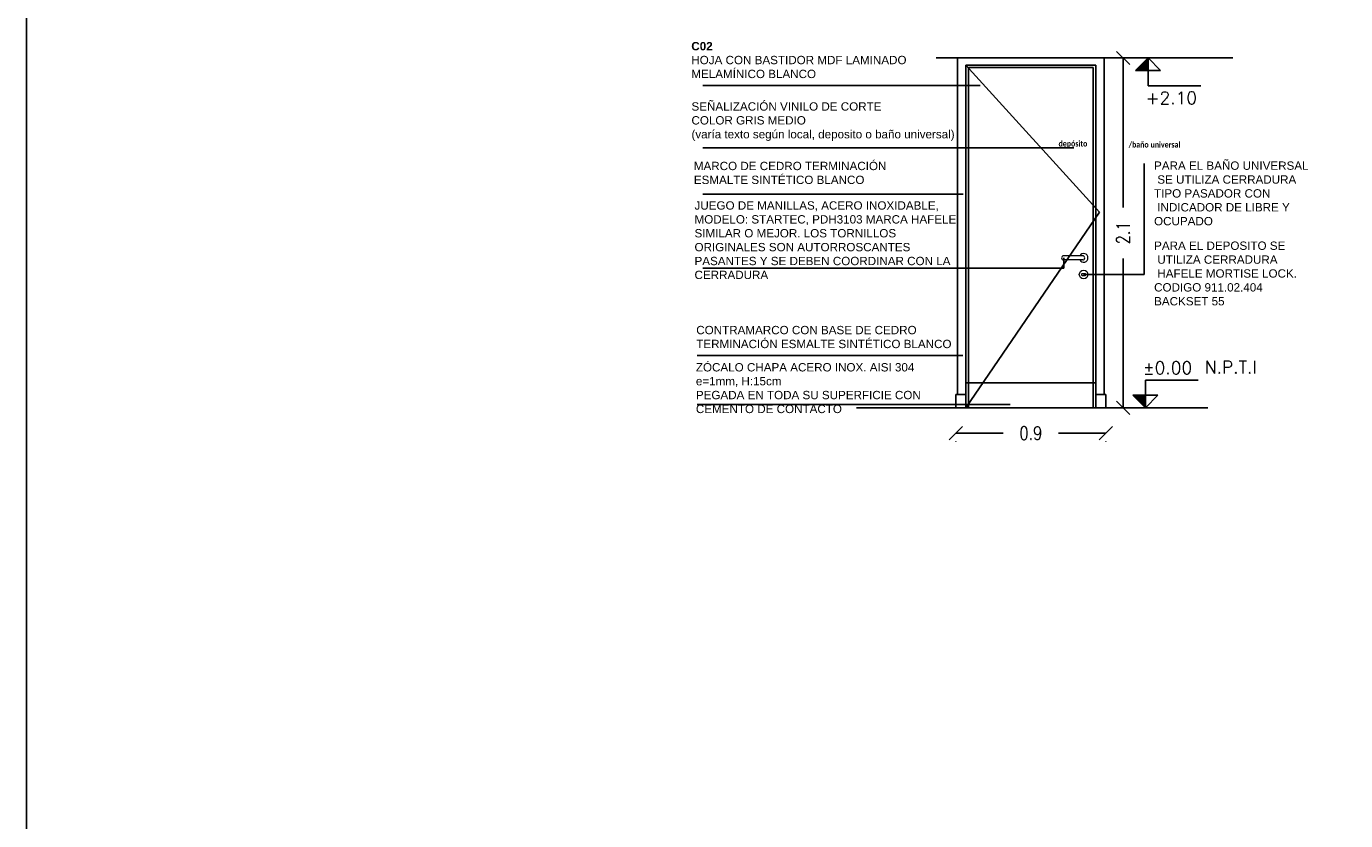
# Model space of a CAD drawing. Header units: millimetres. Extents: x 47.3 to 63.1, y -25.9 to 8.9.
# Tile 5 of 13: x 47.3 to 55.2, y -12.2 to -7.5. Entities that reach past the tile are written whole.
import ezdxf

# ---------------------------------------------------------------- set-up
doc = ezdxf.new("R2010")
doc.units = ezdxf.units.MM
doc.header["$LTSCALE"] = 0.2
for name, color, linetype in [('A BARANDA', 5, 'Continuous'), ('A CARPINTERIA', 5, 'Continuous'), ('A PROYECCION 1', 4, 'Continuous'), ('Alb_Vidrio', 8, 'Continuous'), ('NIVELES', 2, 'Continuous'), ('TEXTOS', 2, 'Continuous'), ('TXT COTA', 3, 'Continuous'), ('TXT TERMINACIONES', 3, 'Continuous')]:
    doc.layers.add(name, color=color, linetype=linetype)
doc.styles.add('ROMANS', font='romans.shx')
doc.styles.add('SaAS simplex', font='simplex.shx', dxfattribs={"width": 0.8})
doc.styles.add('STYLE2', font='romans.shx')
doc.dimstyles.new('COTAS 75', dxfattribs={"dimscale": 0.01, "dimtxt": 8, "dimasz": 8, "dimexe": 5, "dimexo": 20, "dimgap": 10, "dimtad": 0, "dimzin": 9, "dimdsep": 46, "dimtxsty": 'SaAS simplex', "dimblk": 'OBLIQUE', "dimcen": 0, "dimclrd": 8, "dimclre": 8, "dimclrt": 256, "dimadec": 1, "dimazin": 0, "dimtfac": 1, "dimtmove": 2, "dimatfit": 3, "dimldrblk": 'OBLIQUE', "dimfxl": 10, "dimlwd": -1, "dimlwe": -1, "dimarcsym": 0})

# ---------------------------------------------------------------- blocks, each defined once
blk = doc.blocks.new('_Oblique')
at = {"layer": 'TXT COTA', "color": 0, "lineweight": -2}
blk.add_line((-0.5, -0.5), (0.5, 0.5), dxfattribs=at)
blk = doc.blocks.new('*D45')
at = {"layer": 'Defpoints', "color": 0, "transparency": 16777216}
for p in [(52.8831, -9.7524), (53.7831, -9.7524), (53.7831, -9.9045)]:
    blk.add_point(p, dxfattribs=at)
at = {"layer": 'TXT COTA', "color": 8, "transparency": 16777216}
for p, q in [((52.8831, -9.9045), (53.1675, -9.9045)), ((52.8831, -9.9524), (52.8831, -9.9545)), ((53.7831, -9.9045), (53.4986, -9.9045)), ((53.7831, -9.9524), (53.7831, -9.9545))]:
    blk.add_line(p, q, dxfattribs=at)
at = {"layer": 'TXT COTA', "color": 8, "transparency": 16777216, "xscale": 0.08, "yscale": 0.08, "zscale": 0.08, "rotation": 180}
blk.add_blockref('_Oblique', (52.8831, -9.9045), dxfattribs=at)
at = {"layer": 'TXT COTA', "color": 8, "transparency": 16777216, "xscale": 0.08, "yscale": 0.08, "zscale": 0.08}
blk.add_blockref('_Oblique', (53.7831, -9.9045), dxfattribs=at)
at = {"layer": 'TXT COTA', "transparency": 16777216, "insert": (53.3331, -9.9045), "char_height": 0.08, "attachment_point": 5, "style": 'SaAS simplex'}
blk.add_mtext('0.9', dxfattribs=at)
blk = doc.blocks.new('*U9')
at = {"linetype": 'Continuous'}
blk.add_hatch(color=256, dxfattribs=at).paths.add_polyline_path([(-0.151, 7.751), (0, 7.6), (0, 7.751)])
for p, q in [((0, 7.6), (0, 7.933)), ((0, 7.933), (0.635, 7.933)), ((0, 7.6), (-0.151, 7.751)), ((-0.151, 7.751), (0.151, 7.751)), ((0, 7.6), (0.151, 7.751))]:
    blk.add_line(p, q, dxfattribs=at)
blk.add_line((-0.3, 7.6), (0.3, 7.6))
at = {"linetype": 'Continuous', "style": 'STYLE2'}
blk.add_attdef('NIVEL', (-0.029, 8.005), '', height=0.15, dxfattribs=at)
blk = doc.blocks.new('*D46')
at = {"layer": 'Defpoints', "color": 0, "transparency": 16777216}
for p in [(53.4759, -7.6524), (53.4059, -9.7524), (53.887, -9.7524)]:
    blk.add_point(p, dxfattribs=at)
at = {"layer": 'TXT COTA', "color": 8, "transparency": 16777216}
for p, q in [((53.6759, -7.6524), (53.937, -7.6524)), ((53.887, -7.6524), (53.887, -8.5491)), ((53.887, -9.7524), (53.887, -8.8557)), ((53.6059, -9.7524), (53.937, -9.7524))]:
    blk.add_line(p, q, dxfattribs=at)
at = {"layer": 'TXT COTA', "color": 8, "transparency": 16777216, "xscale": 0.08, "yscale": 0.08, "zscale": 0.08}
for p, rotation in [((53.887, -7.6524), 90), ((53.887, -9.7524), 270)]:
    blk.add_blockref('_Oblique', p, dxfattribs=dict(at, rotation=rotation))
at = {"layer": 'TXT COTA', "transparency": 16777216, "insert": (53.887, -8.7024), "char_height": 0.08, "attachment_point": 5, "rotation": 90, "style": 'SaAS simplex'}
blk.add_mtext('2.1', dxfattribs=at)
blk = doc.blocks.new('*U13')
at = {"linetype": 'Continuous'}
blk.add_hatch(color=256, dxfattribs=at).paths.add_polyline_path([(-0.151, 7.449), (0, 7.6), (0, 7.449)])
blk.add_line((-0.3, 7.6), (0.3, 7.6))
for p, q in [((0, 7.6), (-0.151, 7.449)), ((-0.151, 7.449), (0.151, 7.449)), ((0, 7.6), (0, 7.267)), ((0, 7.6), (0.151, 7.449)), ((0, 7.267), (0.635, 7.267))]:
    blk.add_line(p, q, dxfattribs=at)
at = {"linetype": 'Continuous', "style": 'STYLE2'}
blk.add_attdef('NIVEL', (-0.029, 7.045), '', height=0.15, dxfattribs=at)

msp = doc.modelspace()

# ---------------------------------------------------------------- linework, layer by layer
at = {"layer": 'A BARANDA'}
for p, q in [((52.8931, -7.6524), (53.7731, -7.6524)), ((52.8931, -9.6724), (52.8931, -7.6524)), ((52.9006, -7.6524), (53.7656, -7.6524)), ((53.7731, -9.6724), (53.7731, -7.6524)), ((53.7231, -7.6949), (52.9431, -7.6949)), ((52.9431, -9.7524), (52.9431, -7.6949)), ((52.9581, -9.7524), (52.9581, -7.7099)), ((53.7081, -7.7099), (52.9581, -7.7099)), ((53.7081, -7.7099), (53.7081, -9.7524)), ((53.7231, -7.6949), (53.7231, -9.7524)), ((53.7231, -9.6024), (52.9431, -9.6024)), ((52.9431, -9.6724), (52.8831, -9.6724)), ((52.8831, -9.6724), (52.8831, -9.7524)), ((53.7231, -9.6724), (53.7831, -9.6724)), ((53.7831, -9.6724), (53.7831, -9.7524))]:
    msp.add_line(p, q, dxfattribs=at)
at = {"layer": 'A CARPINTERIA', "lineweight": 13, "ltscale": 0.025}
for p, q in [((53.6448, -8.8399), (53.5308, -8.8399)), ((53.6448, -8.8649), (53.5308, -8.8649))]:
    msp.add_line(p, q, dxfattribs=at)
msp.add_lwpolyline([(53.6409, -8.9574), (53.6599, -8.9574, 0.414214), (53.6629, -8.9544), (53.6629, -8.9504, 0.414214), (53.6599, -8.9474), (53.6409, -8.9474, 0.414214), (53.6379, -8.9504), (53.6379, -8.9544, 0.414214)], format="xyb", close=True, dxfattribs=at)
msp.add_circle((53.6504, -8.9524), 0.026, dxfattribs=at)
for centre, radius, start, end in [((53.5308, -8.8524), 0.0125, 90, 270), ((53.6504, -8.8524), 0.026, 208.73565, 151.26435), ((53.6448, -8.8524), 0.0125, 270, 90)]:
    msp.add_arc(centre, radius, start, end, dxfattribs=at)
at = {"layer": 'A PROYECCION 1'}
for p, q in [((53.7451, -8.5774), (52.9431, -7.6949)), ((52.9431, -9.7524), (53.7451, -8.5774))]:
    msp.add_line(p, q, dxfattribs=at)
at = {"layer": 'Alb_Vidrio', "color": 215, "true_color": 0xa953a0}
msp.add_lwpolyline([(47.3015, 8.8825), (63.1454, 8.8825), (63.1454, -25.897), (47.3015, -25.897)], close=True, dxfattribs=at)
at = {"layer": 'TXT COTA', "color": 1}
for p, q in [((54.5467, -7.6524), (52.7649, -7.6524)), ((53.0298, -7.8171), (51.3641, -7.8171)), ((53.5923, -8.1914), (51.3641, -8.1914)), ((54.0141, -8.9526), (54.0141, -8.285)), ((52.9272, -8.4706), (51.3641, -8.4706)), ((53.5308, -8.9151), (53.5308, -8.8524)), ((51.3641, -8.9149), (53.5308, -8.9151)), ((53.6504, -8.9524), (54.0141, -8.9526)), ((52.9243, -9.4376), (51.3299, -9.4376)), ((53.2091, -9.7334), (51.3299, -9.7334)), ((54.3967, -9.7524), (52.2861, -9.7524))]:
    msp.add_line(p, q, dxfattribs=at)

# ---------------------------------------------------------------- block references
at = {"layer": 'NIVELES', "ltscale": 0.025, "xscale": 0.5, "yscale": 0.5, "zscale": 0.5}
for name, p, values in [('*U13', (54.037, -11.4524), {'NIVEL': '+2.10'}), ('*U9', (54.0209, -13.5524), {'NIVEL': '±0.00'})]:
    msp.add_blockref(name, p, dxfattribs=at).add_auto_attribs(values)

# ---------------------------------------------------------------- texts
at = {"layer": 'TEXTOS', "ltscale": 0.025, "insert": (54.3776, -9.4714), "char_height": 0.075, "width": 0.259746, "attachment_point": 1, "style": 'ROMANS'}
msp.add_mtext('N.P.T.I', dxfattribs=at)
at = {"layer": 'TXT COTA', "ltscale": 0.025, "char_height": 0.05, "attachment_point": 1, "style": 'ROMANS'}
for s, insert, width in [('{\\fArial|b1|i0|c0|p34;C02\\P\\fArial|b0|i0|c0|p34;HOJA CON BASTIDOR MDF LAMINADO  MELAMÍNICO BLANCO}', (51.2944, -7.5563), 1.331938), ('{\\fArial|b0|i0|c0|p34;SEÑALIZACIÓN VINILO DE CORTE \\PCOLOR GRIS MEDIO\\P(varía texto según local, deposito o baño universal)}', (51.2953, -7.9183), 1.597738), ('{\\fArial|b0|i0|c0|p34;MARCO DE CEDRO TERMINACIÓN\\PESMALTE SINTÉTICO BLANCO }', (51.3095, -8.2756), 1.946931), ('\\A1;{\\fArial|b0|i0|c0|p34;PARA EL BAÑO UNIVERSAL\\P SE UTILIZA CERRADURA \\PTIPO PASADOR CON\\P INDICADOR DE LIBRE Y \\POCUPADO}', (54.0732, -8.2736), 1.649683), ('\\A1;{\\fArial|b0|i0|c0|p34;JUEGO DE MANILLAS, ACERO INOXIDABLE, MODELO: STARTEC, PDH3103 MARCA HAFELE SIMILAR O MEJOR. LOS TORNILLOS ORIGINALES SON AUTORROSCANTES PASANTES Y SE DEBEN COORDINAR CON LA CERRADURA}', (51.3136, -8.5128), 1.649683), ('\\A1;{\\fArial|b0|i0|c0|p34;PARA EL DEPOSITO SE\\P UTILIZA CERRADURA\\P HAFELE MORTISE LOCK. \\PCODIGO 911.02.404\\PBACKSET 55}', (54.0735, -8.7543), 1.654745), ('{\\fArial|b0|i0|c0|p34;CONTRAMARCO CON BASE DE CEDRO TERMINACIÓN ESMALTE SINTÉTICO BLANCO }', (51.3241, -9.2609), 1.709523), ('{\\fArial|b0|i0|c0|p34;ZÓCALO CHAPA ACERO INOX. AISI 304 \\Pe=1mm, H:15cm\\PPEGADA EN TODA SU SUPERFICIE CON CEMENTO DE CONTACTO}', (51.3218, -9.4843), 1.605093)]:
    msp.add_mtext(s, dxfattribs=dict(at, insert=insert, width=width))
at = {"layer": 'TXT TERMINACIONES', "color": 254, "lineweight": 0, "char_height": 0.035, "width": 0.764683, "attachment_point": 9, "style": 'SaAS simplex'}
for s, insert in [('{\\fCalibri|b1|i0|c0|p34;depósito}', (53.6727, -8.1924)), ('{\\fCalibri|b1|i0|c0|p34;/baño universal}', (54.2317, -8.1924))]:
    msp.add_mtext(s, dxfattribs=dict(at, insert=insert))

# ---------------------------------------------------------------- dimensions: what is measured, and where the dimension line sits
at = {"layer": 'TXT COTA', "color": 1}
dim = msp.add_linear_dim(base=(53.887, -9.7524), p1=(53.4759, -7.6524), p2=(53.4059, -9.7524), angle=90, dimstyle='COTAS 75', dxfattribs=at)
dim.commit()
dim.dimension.update_dxf_attribs({"geometry": '*D46', "text_midpoint": (53.887, -8.7024)})
dim = msp.add_linear_dim(base=(53.7831, -9.9045), p1=(52.8831, -9.7524), p2=(53.7831, -9.7524), dimstyle='COTAS 75', dxfattribs=at)
dim.commit()
dim.dimension.update_dxf_attribs({"geometry": '*D45', "text_midpoint": (53.3331, -9.9045)})

doc.saveas('drawing.dxf')
